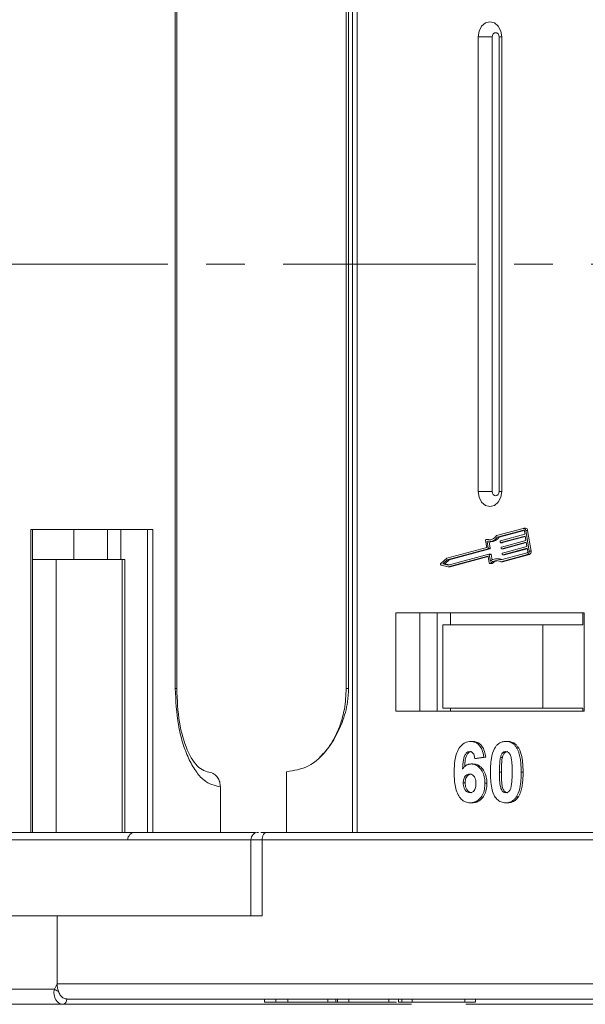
# Model space of a CAD drawing. Header units: millimetres. Extents: x 2098 to 3561, y 550 to 1583.
# Tile 4 of 84: x 2595 to 2632, y 798 to 863. Entities that reach past the tile are written whole.
import ezdxf

# ---------------------------------------------------------------- set-up
doc = ezdxf.new("R2010")
doc.units = ezdxf.units.MM
doc.linetypes.add('CENTERX2', pattern=[20.32, 12.7, -2.54, 2.54, -2.54])

msp = doc.modelspace()

# ---------------------------------------------------------------- linework, layer by layer
at = {"color": 7, "linetype": 'Continuous', "lineweight": 15}
for p, q in [((2617.145, 884.35), (2617.145, 846.85)), ((2617.442, 846.85), (2617.442, 884.35)), ((2605.444, 874.85), (2605.444, 846.85)), ((2605.555, 846.85), (2605.555, 874.85)), ((2616.724, 874.85), (2616.724, 846.85)), ((2616.884, 846.85), (2616.884, 874.85)), ((2625.426, 861.85), (2625.426, 846.85)), ((2625.426, 861.85), (2626.36, 861.85)), ((2626.36, 861.85), (2626.36, 846.85)), ((2626.802, 846.85), (2626.802, 861.85)), ((2626.978, 861.85), (2626.802, 861.85)), ((2626.978, 846.85), (2626.978, 861.85)), ((2605.444, 846.85), (2605.444, 818.85)), ((2605.555, 818.85), (2605.555, 846.85)), ((2616.724, 846.85), (2616.724, 818.85)), ((2616.884, 818.85), (2616.884, 846.85)), ((2617.145, 846.85), (2617.145, 809.35)), ((2617.442, 809.35), (2617.442, 846.85)), ((2625.426, 846.85), (2625.426, 831.85)), ((2626.36, 846.85), (2626.36, 831.85)), ((2626.802, 831.85), (2626.802, 846.85)), ((2626.978, 831.85), (2626.978, 846.85)), ((2626.36, 831.85), (2625.426, 831.85)), ((2626.978, 831.85), (2626.802, 831.85)), ((2603.966, 829.35), (2595.915, 829.35)), ((2595.915, 829.35), (2595.915, 809.35)), ((2596.026, 809.35), (2596.026, 829.35)), ((2598.751, 829.35), (2598.751, 827.35)), ((2600.966, 829.35), (2600.966, 827.35)), ((2601.855, 827.35), (2601.855, 829.35)), ((2603.603, 829.35), (2603.603, 809.35)), ((2603.966, 809.35), (2603.966, 829.35)), ((2628.401, 829.417), (2626.633, 828.936)), ((2628.42, 829.302), (2626.68, 828.828)), ((2628.439, 829.302), (2628.42, 829.302)), ((2628.556, 829.421), (2628.43, 829.421)), ((2626.088, 828.676), (2625.962, 828.676)), ((2625.973, 828.674), (2626.099, 828.674)), ((2626.099, 828.674), (2626.088, 828.676)), ((2626.806, 828.828), (2626.68, 828.828)), ((2626.806, 828.828), (2628.466, 829.28)), ((2626.896, 828.587), (2628.512, 829.027)), ((2628.531, 828.912), (2626.915, 828.472)), ((2627.041, 828.472), (2628.536, 828.879)), ((2628.512, 829.027), (2628.474, 829.257)), ((2628.578, 828.625), (2628.531, 828.912)), ((2628.79, 827.902), (2628.563, 829.281)), ((2628.563, 829.281), (2628.69, 829.281)), ((2628.916, 827.902), (2628.69, 829.281)), ((2625.99, 828.16), (2623.353, 827.442)), ((2626.076, 828.064), (2623.39, 827.332)), ((2623.516, 827.332), (2626.202, 828.064)), ((2625.918, 828.605), (2625.99, 828.16)), ((2626.021, 828.543), (2626.094, 828.099)), ((2626.202, 828.064), (2626.076, 828.064)), ((2626.22, 828.099), (2626.094, 828.099)), ((2626.132, 828.532), (2626.258, 828.532)), ((2626.22, 828.099), (2626.149, 828.532)), ((2626.888, 828.495), (2626.878, 828.552)), ((2626.91, 828.471), (2627.036, 828.471)), ((2627.041, 828.472), (2626.915, 828.472)), ((2626.954, 828.093), (2626.944, 828.15)), ((2626.962, 828.185), (2628.578, 828.625)), ((2626.976, 828.069), (2627.102, 828.069)), ((2628.597, 828.51), (2626.981, 828.07)), ((2627.107, 828.07), (2626.981, 828.07)), ((2627.028, 827.783), (2628.644, 828.223)), ((2628.663, 828.108), (2627.047, 827.668)), ((2627.107, 828.07), (2628.602, 828.477)), ((2627.173, 827.668), (2628.668, 828.075)), ((2628.644, 828.223), (2628.597, 828.51)), ((2628.7, 827.878), (2628.663, 828.108)), ((2597.584, 827.35), (2596.026, 827.35)), ((2597.584, 809.35), (2597.584, 827.35)), ((2597.584, 827.35), (2601.941, 827.35)), ((2601.941, 827.35), (2601.941, 809.35)), ((2602.108, 827.35), (2601.941, 827.35)), ((2602.108, 809.35), (2602.108, 827.35)), ((2623.353, 827.442), (2622.963, 827.091)), ((2623.446, 826.988), (2626.133, 827.719)), ((2623.447, 826.868), (2626.062, 827.58)), ((2623.573, 826.868), (2626.09, 827.553)), ((2626.072, 827.58), (2626.062, 827.58)), ((2626.089, 827.557), (2626.157, 827.141)), ((2626.263, 827.72), (2626.137, 827.72)), ((2626.16, 827.696), (2626.232, 827.252)), ((2626.286, 827.696), (2626.16, 827.696)), ((2626.346, 827.328), (2626.286, 827.696)), ((2626.768, 827.404), (2626.642, 827.404)), ((2626.916, 827.212), (2628.684, 827.693)), ((2626.925, 827.334), (2628.665, 827.808)), ((2627.02, 827.69), (2627.01, 827.748)), ((2627.042, 827.212), (2628.81, 827.693)), ((2627.042, 827.667), (2627.168, 827.667)), ((2627.173, 827.668), (2627.047, 827.668)), ((2628.684, 827.693), (2628.81, 827.693)), ((2628.916, 827.902), (2628.79, 827.902)), ((2622.981, 826.986), (2623.447, 826.868)), ((2623.39, 827.332), (2623.103, 827.074)), ((2623.103, 827.074), (2623.446, 826.988)), ((2623.23, 827.074), (2623.103, 827.074)), ((2623.23, 827.074), (2623.516, 827.332)), ((2623.507, 827.004), (2623.23, 827.074)), ((2623.516, 827.332), (2623.39, 827.332)), ((2623.573, 826.868), (2623.447, 826.868)), ((2626.202, 827.095), (2626.328, 827.095)), ((2626.356, 827.107), (2626.23, 827.107)), ((2627.042, 827.212), (2626.916, 827.212)), ((2632.411, 823.85), (2619.994, 823.85)), ((2619.994, 823.85), (2619.994, 817.35)), ((2621.571, 823.85), (2621.571, 817.35)), ((2622.73, 817.35), (2622.73, 823.85)), ((2623.612, 823.85), (2623.612, 823.05)), ((2632.325, 823.05), (2632.325, 823.85)), ((2632.411, 817.35), (2632.411, 823.85)), ((2623.093, 823.05), (2623.093, 817.55)), ((2623.093, 823.05), (2629.69, 823.05)), ((2629.69, 817.55), (2629.69, 823.05)), ((2629.69, 823.05), (2632.325, 823.05)), ((2605.444, 818.85), (2605.555, 818.85)), ((2616.724, 818.85), (2616.884, 818.85)), ((2619.994, 817.35), (2632.411, 817.35)), ((2623.093, 817.55), (2629.69, 817.55)), ((2623.612, 817.35), (2623.612, 817.55)), ((2632.325, 817.55), (2629.69, 817.55)), ((2632.325, 817.55), (2632.325, 817.35)), ((2624.946, 815.35), (2625.072, 815.35)), ((2627.25, 815.35), (2627.376, 815.35)), ((2627.96, 814.939), (2628.086, 814.939)), ((2624.96, 813.863), (2625.086, 813.863)), ((2625.798, 814.306), (2625.201, 814.222)), ((2625.201, 814.222), (2625.327, 814.222)), ((2625.327, 814.222), (2625.924, 814.306)), ((2625.798, 814.306), (2625.924, 814.306)), ((2627.025, 814.291), (2626.899, 814.291)), ((2612.791, 809.35), (2612.791, 813.35)), ((2626.832, 813.323), (2626.958, 813.323)), ((2628.265, 813.323), (2628.391, 813.323)), ((2624.444, 812.621), (2624.571, 812.621)), ((2625.877, 812.604), (2626.003, 812.604)), ((2608.425, 812.35), (2608.425, 809.35)), ((2624.901, 811.299), (2625.027, 811.299)), ((2627.25, 811.299), (2627.376, 811.299)), ((2627.958, 811.705), (2628.084, 811.705)), ((2649.964, 809.35), (2611.494, 809.35)), ((2585.989, 808.85), (2610.44, 808.85)), ((2610.44, 808.85), (2610.44, 803.85)), ((2610.44, 808.85), (2611.178, 808.85)), ((2611.178, 803.85), (2611.178, 808.85)), ((2611.178, 808.85), (2649.648, 808.85)), ((2585.989, 803.85), (2597.653, 803.85)), ((2597.653, 799.35), (2597.653, 803.85)), ((2597.653, 803.85), (2611.178, 803.85)), ((2585.281, 799), (2597.472, 799)), ((2597.472, 799), (2597.653, 799.35)), ((2636.123, 799.35), (2597.653, 799.35)), ((2598.284, 798.35), (2637.621, 798.35)), ((2598.285, 798.35), (2611.329, 798.35)), ((2611.329, 798.35), (2611.329, 798.15)), ((2611.329, 798.15), (2612.075, 798.15)), ((2612.075, 798.35), (2612.075, 798.15)), ((2612.075, 798.15), (2612.871, 798.15)), ((2612.871, 798.35), (2612.871, 798.15)), ((2612.871, 798.15), (2615.508, 798.15)), ((2615.508, 798.35), (2615.508, 798.15)), ((2615.508, 798.15), (2616.033, 798.15)), ((2616.033, 798.35), (2616.033, 798.15)), ((2616.033, 798.15), (2616.154, 798.15)), ((2616.154, 798.35), (2616.154, 798.15)), ((2616.154, 798.15), (2616.901, 798.15)), ((2616.901, 798.35), (2616.901, 798.15)), ((2616.901, 798.15), (2619.528, 798.15)), ((2619.528, 798.35), (2619.528, 798.15)), ((2619.528, 798.15), (2620.042, 798.15)), ((2620.174, 798.35), (2620.174, 798.15)), ((2620.389, 798.35), (2620.389, 798.15)), ((2621.083, 798.35), (2621.083, 798.15)), ((2621.116, 798.15), (2621.518, 798.15)), ((2624.551, 798.35), (2624.551, 798.15)), ((2625.243, 798.15), (2625.243, 798.35)), ((2621.019, 798), (2598.013, 798)), ((2607.088, 798), (2607.091, 798)), ((2638.101, 798), (2624.615, 798))]:
    msp.add_line(p, q, dxfattribs=at)
at = {"color": 1, "linetype": 'CENTERX2', "lineweight": 13}
msp.add_line((3397.429, 846.85), (2559.346, 846.85), dxfattribs=at)
at = {"color": 7, "linetype": 'Continuous', "lineweight": 15, "flags": 128}
for points in [[(2626.978, 861.85), (2626.919, 862.233), (2626.751, 862.557), (2626.499, 862.774), (2626.202, 862.85), (2625.905, 862.774), (2625.653, 862.557), (2625.485, 862.233), (2625.426, 861.85)], [(2626.802, 861.85), (2626.785, 861.959), (2626.737, 862.052), (2626.665, 862.114), (2626.581, 862.135), (2626.496, 862.114), (2626.424, 862.052), (2626.376, 861.959), (2626.36, 861.85)], [(2625.426, 831.85), (2625.485, 831.468), (2625.653, 831.143), (2625.905, 830.926), (2626.202, 830.85), (2626.499, 830.926), (2626.751, 831.143), (2626.919, 831.468), (2626.978, 831.85)], [(2626.36, 831.85), (2626.376, 831.741), (2626.424, 831.649), (2626.496, 831.587), (2626.581, 831.565), (2626.665, 831.587), (2626.737, 831.649), (2626.785, 831.741), (2626.802, 831.85)], [(2625.918, 828.605), (2625.917, 828.62), (2625.919, 828.634), (2625.923, 828.648), (2625.93, 828.659), (2625.939, 828.668), (2625.95, 828.674), (2625.961, 828.676), (2625.973, 828.674)], [(2626.195, 828.654), (2626.188, 828.654), (2626.099, 828.674)], [(2627.036, 828.471), (2627.036, 828.471), (2627.041, 828.472)], [(2627.102, 828.069), (2627.102, 828.069), (2627.107, 828.07)], [(2627.168, 827.667), (2627.168, 827.667), (2627.173, 827.668)], [(2626.23, 827.107), (2626.22, 827.099), (2626.209, 827.095), (2626.197, 827.095), (2626.186, 827.098), (2626.176, 827.105), (2626.168, 827.115), (2626.161, 827.127), (2626.157, 827.141)], [(2611.178, 808.85), (2611.184, 808.948), (2611.202, 809.042), (2611.232, 809.128), (2611.271, 809.204), (2611.319, 809.266), (2611.373, 809.312), (2611.432, 809.341), (2611.494, 809.35)]]:
    msp.add_lwpolyline(points, dxfattribs=at)
at = {"color": 7, "linetype": 'Continuous', "lineweight": 15}
for centre, radius, start, end in [((2628.422, 829.277), 0.142, 1.77106, 98.23127), ((2628.427, 829.255), 0.0473, 1.77106, 98.23127), ((2628.542, 829.274), 0.148, 2.84754, 84.64316), ((2626.128, 829.246), 0.592, 254.76687, 328.43558), ((2626.123, 829.21), 0.675, 261.29756, 325.56926), ((2626.232, 829.236), 0.704, 272.12514, 324.63087), ((2626.065, 828.091), 0.03, 292.70639, 13.67636), ((2626.191, 828.091), 0.03, 292.70639, 13.67636), ((2626.907, 828.559), 0.03, 112.70639, 193.67636), ((2626.911, 828.495), 0.0236, 181.77106, 278.23127), ((2626.973, 828.157), 0.03, 112.70639, 193.67636), ((2626.977, 828.093), 0.0236, 181.77106, 278.23127), ((2626.066, 827.556), 0.0236, 1.77106, 98.23127), ((2626.136, 827.696), 0.0236, 1.77106, 98.23127), ((2626.64, 826.778), 0.625, 62.87791, 130.67442), ((2626.261, 827.695), 0.0246, 2.84754, 84.64316), ((2626.766, 826.791), 0.613, 67.15343, 89.8647), ((2627.039, 827.755), 0.03, 112.70639, 193.67636), ((2627.043, 827.691), 0.0236, 181.77106, 278.23127), ((2628.642, 827.864), 0.06, 292.70639, 13.67636), ((2628.615, 827.86), 0.18, 292.70639, 13.67636), ((2628.741, 827.86), 0.18, 292.70639, 13.67636), ((2623.007, 827.044), 0.0644, 132.93971, 245.68289), ((2626.639, 826.726), 0.559, 60.3608, 137.05481), ((2626.328, 827.134), 0.0392, 270.9146, 316.26926), ((2626.783, 826.694), 0.594, 97.58574, 135.98631), ((2602.809, 808.85), 0.5, 90, 180), ((2610.94, 808.85), 0.5, 90, 180), ((2598.055, 799.875), 1.051, 236.30888, 251.90664), ((2597.967, 798.316), 0.319, 278.09832, 6.1426), ((2597.969, 798.316), 0.318, 278.09796, 6.27563)]:
    msp.add_arc(centre, radius, start, end, dxfattribs=at)
for points, knots in [([(2605.444, 818.85), (2605.484, 818.033), (2605.545, 816.775), (2605.917, 815.262), (2606.302, 814.22), (2606.779, 813.381), (2607.473, 812.571), (2608.05, 812.437), (2608.425, 812.35)], [0, 0, 0, 0, 0.239457, 0.368361, 0.5, 0.631639, 0.760543, 1, 1, 1, 1]), ([(2607.877, 813.274), (2607.577, 813.339), (2606.973, 813.47), (2606.193, 814.718), (2605.64, 816.57), (2605.577, 818.086), (2605.545, 818.85)], [0, 0, 0, 0, 0.244697, 0.492475, 0.744034, 1, 1, 1, 1]), ([(2612.791, 813.35), (2613.278, 813.427), (2614.253, 813.58), (2615.548, 814.769), (2616.402, 816.32), (2616.825, 817.764), (2616.868, 818.556), (2616.884, 818.85)], [0, 0, 0, 0, 0.249096, 0.498243, 0.745205, 0.90541, 1, 1, 1, 1]), ([(2616.724, 818.85), (2616.701, 818.391), (2616.669, 817.752), (2616.463, 816.862), (2616.229, 816.153), (2615.856, 815.396), (2615.437, 814.764), (2615.118, 814.456), (2614.982, 814.325)], [0, 0, 0, 0, 0.254263, 0.354083, 0.518608, 0.68716, 0.866461, 1, 1, 1, 1]), ([(2623.847, 813.297), (2623.85, 813.43), (2623.856, 813.831), (2623.927, 814.387), (2624.143, 814.896), (2624.412, 815.198), (2624.699, 815.336), (2624.88, 815.347), (2624.946, 815.35)], [0, 0, 0, 0, 0.142337, 0.429127, 0.589943, 0.751205, 0.909895, 1, 1, 1, 1]), ([(2624.946, 815.35), (2625.051, 815.34), (2625.242, 815.32), (2625.485, 815.136), (2625.672, 814.86), (2625.761, 814.563), (2625.789, 814.364), (2625.798, 814.306)], [0, 0, 0, 0, 0.2426908, 0.4390024, 0.635006, 0.8950587, 1, 1, 1, 1]), ([(2625.924, 814.306), (2625.902, 814.438), (2625.86, 814.703), (2625.694, 815.047), (2625.455, 815.269), (2625.237, 815.344), (2625.111, 815.349), (2625.072, 815.35)], [0, 0, 0, 0, 0.241162, 0.485196, 0.708842, 0.908431, 1, 1, 1, 1]), ([(2626.542, 814.944), (2626.577, 814.994), (2626.647, 815.096), (2626.778, 815.212), (2626.924, 815.295), (2627.056, 815.333), (2627.165, 815.348), (2627.222, 815.35), (2627.25, 815.35)], [0, 0, 0, 0, 0.193776, 0.3936, 0.587864, 0.788908, 0.894169, 1, 1, 1, 1]), ([(2627.25, 815.35), (2627.302, 815.348), (2627.407, 815.344), (2627.56, 815.3), (2627.708, 815.222), (2627.82, 815.123), (2627.903, 815.025), (2627.941, 814.968), (2627.96, 814.939)], [0, 0, 0, 0, 0.192627, 0.388684, 0.582013, 0.783201, 0.891038, 1, 1, 1, 1]), ([(2628.086, 814.939), (2628.052, 814.989), (2627.982, 815.091), (2627.852, 815.209), (2627.706, 815.292), (2627.574, 815.332), (2627.463, 815.348), (2627.405, 815.35), (2627.376, 815.35)], [0, 0, 0, 0, 0.192795, 0.391133, 0.584584, 0.78508, 0.892229, 1, 1, 1, 1]), ([(2624.869, 814.684), (2624.827, 814.678), (2624.743, 814.667), (2624.625, 814.567), (2624.515, 814.395), (2624.431, 814.033), (2624.412, 813.733), (2624.399, 813.528)], [0, 0, 0, 0, 0.112049, 0.22438, 0.370115, 0.570276, 1, 1, 1, 1]), ([(2624.537, 813.688), (2624.543, 813.768), (2624.556, 813.974), (2624.597, 814.249), (2624.692, 814.491), (2624.802, 814.621), (2624.911, 814.678), (2624.972, 814.682), (2624.995, 814.684)], [0, 0, 0, 0, 0.187792, 0.48711, 0.651599, 0.817152, 0.928239, 1, 1, 1, 1]), ([(2625.201, 814.222), (2625.191, 814.3), (2625.176, 814.422), (2625.106, 814.566), (2625.024, 814.647), (2624.94, 814.68), (2624.889, 814.683), (2624.869, 814.684)], [0, 0, 0, 0, 0.33384, 0.524547, 0.716372, 0.891824, 1, 1, 1, 1]), ([(2626.235, 813.331), (2626.237, 813.465), (2626.241, 813.768), (2626.297, 814.295), (2626.407, 814.716), (2626.529, 814.921), (2626.542, 814.944)], [0, 0, 0, 0, 0.237381, 0.538918, 0.949082, 1, 1, 1, 1]), ([(2626.899, 814.291), (2626.917, 814.36), (2626.947, 814.472), (2627.031, 814.598), (2627.127, 814.664), (2627.203, 814.681), (2627.245, 814.683), (2627.25, 814.684)], [0, 0, 0, 0, 0.334804, 0.542561, 0.750382, 0.970721, 1, 1, 1, 1]), ([(2627.025, 814.291), (2627.043, 814.36), (2627.073, 814.472), (2627.157, 814.598), (2627.253, 814.664), (2627.33, 814.681), (2627.371, 814.683), (2627.376, 814.684)], [0, 0, 0, 0, 0.3348035, 0.5425606, 0.750382, 0.9707212, 1, 1, 1, 1]), ([(2627.25, 814.684), (2627.295, 814.678), (2627.373, 814.668), (2627.473, 814.593), (2627.559, 814.453), (2627.636, 814.181), (2627.664, 813.785), (2627.667, 813.478), (2627.668, 813.323)], [0, 0, 0, 0, 0.1056461, 0.1862213, 0.267042, 0.4315406, 0.7127076, 1, 1, 1, 1]), ([(2627.96, 814.939), (2627.991, 814.885), (2628.052, 814.776), (2628.134, 814.544), (2628.204, 814.248), (2628.243, 813.917), (2628.262, 813.607), (2628.264, 813.418), (2628.265, 813.323)], [0, 0, 0, 0, 0.118432, 0.2393289, 0.4494336, 0.6641784, 0.8318201, 1, 1, 1, 1]), ([(2628.391, 813.323), (2628.389, 813.457), (2628.385, 813.754), (2628.335, 814.244), (2628.238, 814.667), (2628.117, 814.883), (2628.086, 814.939)], [0, 0, 0, 0, 0.236775, 0.527928, 0.878334, 1, 1, 1, 1]), ([(2624.399, 813.528), (2624.435, 813.576), (2624.508, 813.675), (2624.621, 813.766), (2624.72, 813.816), (2624.797, 813.844), (2624.877, 813.86), (2624.932, 813.862), (2624.96, 813.863)], [0, 0, 0, 0, 0.243654, 0.49576, 0.617892, 0.741503, 0.870025, 1, 1, 1, 1]), ([(2624.96, 813.863), (2625.065, 813.851), (2625.277, 813.826), (2625.547, 813.61), (2625.753, 813.309), (2625.863, 812.956), (2625.873, 812.712), (2625.877, 812.604)], [0, 0, 0, 0, 0.2102159, 0.4219747, 0.6200164, 0.8310369, 1, 1, 1, 1]), ([(2626.003, 812.604), (2625.997, 812.738), (2625.983, 813.009), (2625.844, 813.377), (2625.619, 813.668), (2625.353, 813.841), (2625.164, 813.857), (2625.086, 813.863)], [0, 0, 0, 0, 0.209315, 0.420684, 0.62175, 0.843313, 1, 1, 1, 1]), ([(2626.832, 813.323), (2626.833, 813.39), (2626.833, 813.523), (2626.838, 813.704), (2626.846, 813.866), (2626.857, 814.008), (2626.871, 814.151), (2626.89, 814.244), (2626.899, 814.291)], [0, 0, 0, 0, 0.20527, 0.4106157, 0.5571475, 0.7038444, 0.8514751, 1, 1, 1, 1]), ([(2626.958, 813.323), (2626.959, 813.39), (2626.96, 813.523), (2626.964, 813.704), (2626.972, 813.866), (2626.983, 814.008), (2626.997, 814.151), (2627.016, 814.244), (2627.025, 814.291)], [0, 0, 0, 0, 0.20527, 0.410616, 0.557148, 0.703844, 0.851475, 1, 1, 1, 1]), ([(2608.425, 812.35), (2608.415, 812.463), (2608.396, 812.689), (2608.241, 812.984), (2608.059, 813.186), (2607.918, 813.243), (2607.871, 813.262)], [0, 0, 0, 0, 0.286071, 0.572143, 0.858214, 1, 1, 1, 1]), ([(2624.901, 811.299), (2624.796, 811.31), (2624.585, 811.331), (2624.306, 811.532), (2624.079, 811.837), (2623.893, 812.373), (2623.851, 812.883), (2623.848, 813.238), (2623.847, 813.297)], [0, 0, 0, 0, 0.148269, 0.297647, 0.442421, 0.607851, 0.935658, 1, 1, 1, 1]), ([(2624.444, 812.621), (2624.448, 812.704), (2624.454, 812.84), (2624.525, 813.009), (2624.62, 813.118), (2624.735, 813.187), (2624.819, 813.193), (2624.859, 813.197)], [0, 0, 0, 0, 0.276721, 0.45687, 0.637007, 0.824068, 1, 1, 1, 1]), ([(2624.571, 812.621), (2624.574, 812.704), (2624.581, 812.84), (2624.651, 813.009), (2624.746, 813.118), (2624.862, 813.187), (2624.945, 813.193), (2624.985, 813.197)], [0, 0, 0, 0, 0.276721, 0.45687, 0.637007, 0.824068, 1, 1, 1, 1]), ([(2624.859, 813.197), (2624.912, 813.191), (2625.009, 813.181), (2625.133, 813.087), (2625.226, 812.952), (2625.274, 812.767), (2625.278, 812.634), (2625.28, 812.564)], [0, 0, 0, 0, 0.213757, 0.394944, 0.576585, 0.777311, 1, 1, 1, 1]), ([(2627.25, 811.299), (2627.145, 811.309), (2626.934, 811.33), (2626.66, 811.528), (2626.436, 811.842), (2626.255, 812.453), (2626.243, 812.973), (2626.235, 813.331)], [0, 0, 0, 0, 0.147528, 0.296569, 0.43214, 0.608737, 1, 1, 1, 1]), ([(2627.25, 811.966), (2627.197, 811.974), (2627.112, 811.987), (2627.012, 812.073), (2626.932, 812.224), (2626.86, 812.496), (2626.837, 812.885), (2626.834, 813.177), (2626.832, 813.323)], [0, 0, 0, 0, 0.125351, 0.202197, 0.279182, 0.459742, 0.727968, 1, 1, 1, 1]), ([(2627.376, 811.966), (2627.323, 811.974), (2627.238, 811.987), (2627.138, 812.073), (2627.058, 812.224), (2626.986, 812.496), (2626.963, 812.885), (2626.96, 813.177), (2626.958, 813.323)], [0, 0, 0, 0, 0.125351, 0.202197, 0.279182, 0.459742, 0.727968, 1, 1, 1, 1]), ([(2627.668, 813.323), (2627.668, 813.256), (2627.667, 813.123), (2627.662, 812.942), (2627.654, 812.781), (2627.644, 812.64), (2627.629, 812.498), (2627.611, 812.405), (2627.601, 812.358)], [0, 0, 0, 0, 0.205942, 0.411959, 0.558149, 0.704502, 0.851801, 1, 1, 1, 1]), ([(2628.265, 813.323), (2628.263, 813.19), (2628.259, 812.886), (2628.205, 812.366), (2628.098, 811.944), (2627.975, 811.736), (2627.958, 811.705)], [0, 0, 0, 0, 0.236629, 0.537361, 0.932986, 1, 1, 1, 1]), ([(2628.084, 811.705), (2628.114, 811.76), (2628.176, 811.869), (2628.26, 812.101), (2628.329, 812.399), (2628.369, 812.732), (2628.388, 813.041), (2628.39, 813.229), (2628.391, 813.323)], [0, 0, 0, 0, 0.11827, 0.23888, 0.450732, 0.667209, 0.83334, 1, 1, 1, 1]), ([(2624.889, 811.966), (2624.836, 811.973), (2624.73, 811.987), (2624.594, 812.104), (2624.496, 812.261), (2624.451, 812.444), (2624.447, 812.563), (2624.444, 812.621)], [0, 0, 0, 0, 0.207905, 0.419981, 0.630626, 0.821735, 1, 1, 1, 1]), ([(2625.015, 811.966), (2624.963, 811.973), (2624.856, 811.987), (2624.72, 812.104), (2624.622, 812.261), (2624.577, 812.444), (2624.573, 812.563), (2624.571, 812.621)], [0, 0, 0, 0, 0.2079047, 0.4199807, 0.6306256, 0.821735, 1, 1, 1, 1]), ([(2625.28, 812.564), (2625.277, 812.479), (2625.272, 812.341), (2625.215, 812.162), (2625.13, 812.053), (2625.018, 811.979), (2624.935, 811.97), (2624.889, 811.966)], [0, 0, 0, 0, 0.288697, 0.463553, 0.639942, 0.801808, 1, 1, 1, 1]), ([(2625.877, 812.604), (2625.871, 812.469), (2625.859, 812.199), (2625.73, 811.818), (2625.509, 811.518), (2625.219, 811.328), (2625.007, 811.309), (2624.901, 811.299)], [0, 0, 0, 0, 0.197831, 0.3973, 0.59891, 0.798741, 1, 1, 1, 1]), ([(2625.027, 811.299), (2625.132, 811.308), (2625.342, 811.327), (2625.624, 811.51), (2625.844, 811.798), (2625.983, 812.176), (2625.996, 812.459), (2626.003, 812.604)], [0, 0, 0, 0, 0.198208, 0.398397, 0.584963, 0.787074, 1, 1, 1, 1]), ([(2627.601, 812.358), (2627.583, 812.289), (2627.554, 812.178), (2627.47, 812.052), (2627.376, 811.986), (2627.299, 811.968), (2627.257, 811.966), (2627.25, 811.966)], [0, 0, 0, 0, 0.333678, 0.540413, 0.747264, 0.961209, 1, 1, 1, 1]), ([(2627.958, 811.705), (2627.923, 811.655), (2627.853, 811.553), (2627.722, 811.438), (2627.576, 811.355), (2627.444, 811.317), (2627.335, 811.302), (2627.278, 811.3), (2627.25, 811.299)], [0, 0, 0, 0, 0.193769, 0.393564, 0.587886, 0.789131, 0.894283, 1, 1, 1, 1]), ([(2627.376, 811.299), (2627.428, 811.301), (2627.533, 811.306), (2627.686, 811.349), (2627.834, 811.427), (2627.947, 811.524), (2628.028, 811.621), (2628.065, 811.677), (2628.084, 811.705)], [0, 0, 0, 0, 0.193594, 0.390501, 0.584817, 0.78683, 0.892868, 1, 1, 1, 1]), ([(2610.743, 809.35), (2610.466, 809.35), (2609.103, 809.35), (2606.714, 809.35), (2603.623, 809.35), (2600.68, 809.35), (2597.926, 809.35), (2595.413, 809.35), (2593.159, 809.35), (2590.999, 809.35), (2589.061, 809.35), (2587.45, 809.35), (2586.799, 809.35), (2586.478, 809.35)], [0, 0, 0, 0, 0.023037, 0.113376, 0.205622, 0.297883, 0.390129, 0.482389, 0.572713, 0.663052, 0.778592, 0.890986, 1, 1, 1, 1]), ([(2611.494, 809.35), (2611.372, 809.35), (2611.197, 809.35), (2611.117, 809.35), (2611.093, 809.35)], [0, 0, 0, 0, 0.692903, 1, 1, 1, 1]), ([(2598.012, 798), (2597.954, 798.008), (2597.85, 798.021), (2597.696, 798.124), (2597.574, 798.27), (2597.49, 798.454), (2597.447, 798.636), (2597.436, 798.823), (2597.461, 798.945), (2597.472, 799)], [0, 0, 0, 0, 0.172016, 0.312756, 0.499599, 0.630391, 0.758026, 0.889228, 1, 1, 1, 1]), ([(2597.729, 798.876), (2597.768, 798.782), (2597.848, 798.594), (2598.033, 798.413), (2598.186, 798.353), (2598.27, 798.351), (2598.284, 798.35)], [0, 0, 0, 0, 0.313335, 0.626691, 0.940048, 1, 1, 1, 1]), ([(2598.284, 798.35), (2598.284, 798.35), (2598.284, 798.35), (2598.285, 798.35), (2598.285, 798.35), (2598.285, 798.35)], [0, 0, 0, 0, 0.3846993, 0.6923496, 1, 1, 1, 1]), ([(2620.18, 798.15), (2620.179, 798.15), (2620.174, 798.15), (2620.258, 798.15), (2620.375, 798.15), (2620.389, 798.15)], [0, 0, 0, 0, 0.0968195, 0.8920751, 1, 1, 1, 1]), ([(2620.389, 798.15), (2620.422, 798.15), (2620.487, 798.15), (2620.599, 798.15), (2620.713, 798.15), (2620.829, 798.15), (2620.952, 798.15), (2621.039, 798.15), (2621.083, 798.15)], [0, 0, 0, 0, 0.185429, 0.37219, 0.527708, 0.683877, 0.841678, 1, 1, 1, 1]), ([(2621.083, 798.15), (2621.19, 798.15), (2621.512, 798.15), (2622.142, 798.15), (2622.929, 798.15), (2623.707, 798.15), (2624.219, 798.15), (2624.487, 798.15), (2624.551, 798.15)], [0, 0, 0, 0, 0.101398, 0.306996, 0.506144, 0.685262, 0.924557, 1, 1, 1, 1]), ([(2624.551, 798.15), (2624.632, 798.15), (2624.876, 798.15), (2625.175, 798.15), (2625.214, 798.15), (2625.231, 798.15)], [0, 0, 0, 0, 0.2153633, 0.6496385, 1, 1, 1, 1]), ([(2586.288, 798), (2586.316, 798), (2586.404, 798), (2587.319, 798), (2588.829, 798), (2590.392, 798), (2592.458, 798), (2595.041, 798), (2597.033, 798), (2598.013, 798)], [0, 0, 0, 0, 0.1112473, 0.3444083, 0.4587555, 0.5730843, 0.7194349, 0.8618297, 1, 1, 1, 1])]:
    msp.add_open_spline(points, degree=3, knots=knots, dxfattribs=at)
msp.add_open_spline([(2597.653, 799.35), (2597.656, 799.268), (2597.663, 799.102), (2597.707, 798.951), (2597.729, 798.876)], degree=3, dxfattribs=at)

doc.saveas('drawing.dxf')
